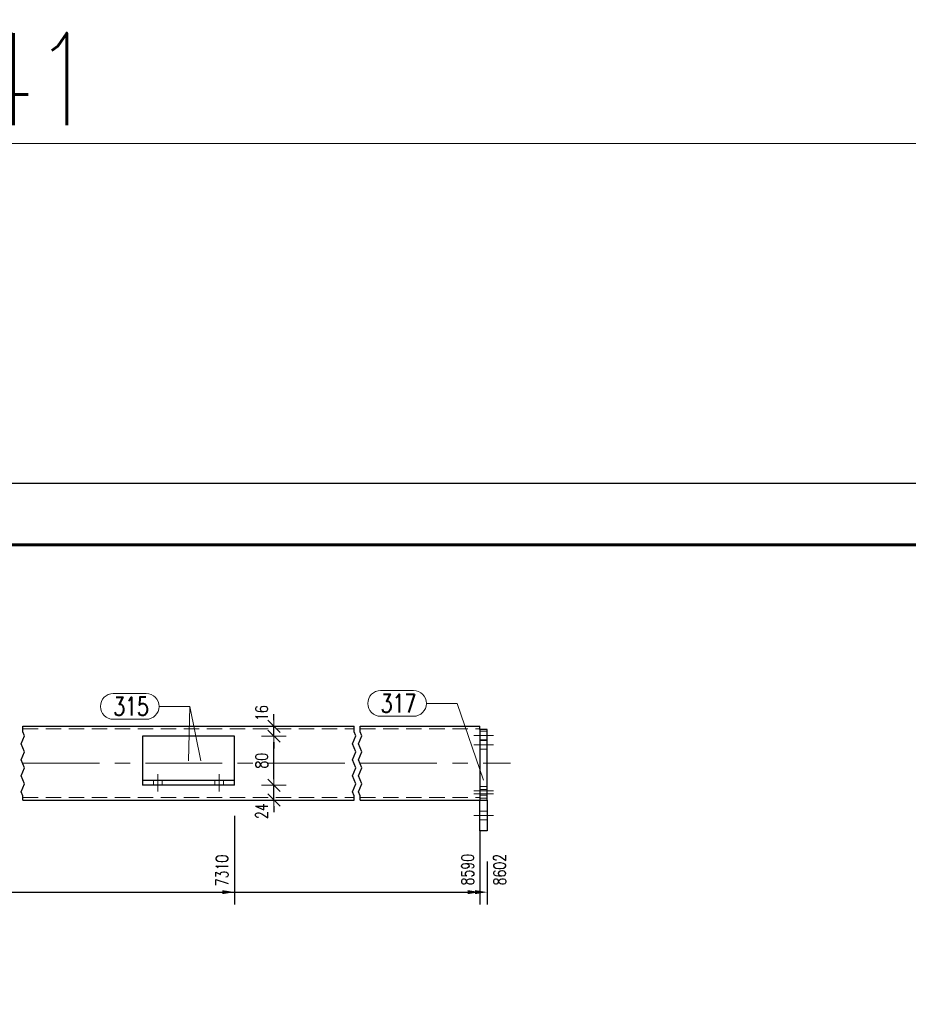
# Model space of a CAD drawing. Header units: millimetres. Extents: x -122 to 731, y 8645 to 9314.
# Tile 36 of 40: x 307 to 451, y 9154 to 9314. Entities that reach past the tile are written whole.
import ezdxf

# ---------------------------------------------------------------- set-up
doc = ezdxf.new("R2010")
doc.units = ezdxf.units.MM
doc.header["$LTSCALE"] = 10
doc.linetypes.add('HIDDEN', pattern=[0.375, 0.25, -0.125])
doc.linetypes.add('MITTE', pattern=[2, 1.25, -0.25, 0.25, -0.25])
doc.layers.get('Defpoints').update_dxf_attribs({"color": 1})
doc.layers.add('_FORMATKA', color=8, linetype='Continuous', plot=False)
for name, color, linetype, lineweight in [('_RAMKA', 7, 'Continuous', 35), ('PS_DIM', 4, 'Continuous', 13), ('PS_Hidden', 2, 'HIDDEN', 9), ('PS_Mid', 5, 'MITTE', 15), ('PS_Pos', 1, 'Continuous', 15), ('PS_Shape', 161, 'Continuous', 30), ('PS_SOLID', 7, 'Continuous', 30)]:
    doc.layers.add(name, color=color, linetype=linetype, lineweight=lineweight)
doc.styles.add('simplex', font='simplex.shx', dxfattribs={"width": 0.75})
doc.dimstyles.new('1_10_GŁ_DS1-LS10', dxfattribs={"dimtxt": 2, "dimasz": 2, "dimexe": 2, "dimexo": 5, "dimgap": 1, "dimtad": 1, "dimjust": 4, "dimdec": 0, "dimlfac": 10, "dimtxsty": 'simplex', "dimblk1": 'NONE', "dimsah": 1, "dimcen": 2, "dimclrd": 256, "dimclre": 256, "dimclrt": 3, "dimadec": 1, "dimazin": 0, "dimtfac": 1, "dimtdec": 0, "dimtmove": 2, "dimatfit": 3, "dimfxl": 1, "dimarcsym": 0})
doc.dimstyles.new('1_10_PRZ', dxfattribs={"dimtxt": 2, "dimasz": 1, "dimexe": 2, "dimexo": 5, "dimgap": 1, "dimtad": 1, "dimdec": 0, "dimlfac": 10, "dimtxsty": 'simplex', "dimblk": 'dimznak', "dimcen": 2, "dimse1": 1, "dimse2": 1, "dimclrt": 3, "dimadec": 1, "dimazin": 0, "dimtfac": 1, "dimtdec": 0, "dimtix": 1, "dimtmove": 2, "dimatfit": 3, "dimldrblk": 'dim-grot', "dimfxl": 1, "dimarcsym": 0})

# ---------------------------------------------------------------- blocks, each defined once
blk = doc.blocks.new('*D134')
at = {"layer": 'Defpoints', "color": 0, "transparency": 16777216}
for p in [(341.6, 9189.61), (26.05, 9187.21), (341.6, 9172.21)]:
    blk.add_point(p, dxfattribs=at)
at = {"layer": 'PS_DIM', "lineweight": -2, "transparency": 16777216}
for p, q in [((341.6, 9184.61), (341.6, 9170.21)), ((26.05, 9182.21), (26.05, 9170.21)), ((26.05, 9172.21), (339.6, 9172.21))]:
    blk.add_line(p, q, dxfattribs=at)
at = {"layer": 'PS_DIM', "transparency": 16777216}
blk.add_solid([(339.6, 9172.54), (339.6, 9171.88), (341.6, 9172.21)], dxfattribs=at)
at = {"layer": 'PS_DIM', "color": 3, "transparency": 16777216, "insert": (339.58, 9175.73), "char_height": 2, "attachment_point": 5, "rotation": 90, "style": 'simplex'}
blk.add_mtext('7310', dxfattribs=at)
blk = doc.blocks.new('_None')
blk = doc.blocks.new('*D135')
at = {"layer": 'Defpoints', "color": 0, "transparency": 16777216}
for p in [(26.05, 9187.21), (381.6, 9187.21), (381.6, 9172.21)]:
    blk.add_point(p, dxfattribs=at)
at = {"layer": 'PS_DIM', "lineweight": -2, "transparency": 16777216}
for p, q in [((26.05, 9182.21), (26.05, 9170.21)), ((381.6, 9182.21), (381.6, 9170.21)), ((26.05, 9172.21), (379.6, 9172.21))]:
    blk.add_line(p, q, dxfattribs=at)
at = {"layer": 'PS_DIM', "transparency": 16777216}
blk.add_solid([(379.6, 9172.54), (379.6, 9171.88), (381.6, 9172.21)], dxfattribs=at)
at = {"layer": 'PS_DIM', "color": 3, "transparency": 16777216, "insert": (379.58, 9175.87), "char_height": 2, "attachment_point": 5, "rotation": 90, "style": 'simplex'}
blk.add_mtext('8590', dxfattribs=at)
blk = doc.blocks.new('*D136')
at = {"layer": 'Defpoints', "color": 0, "transparency": 16777216}
for p in [(26.05, 9187.21), (382.8, 9182.21), (382.8, 9172.21)]:
    blk.add_point(p, dxfattribs=at)
at = {"layer": 'PS_DIM', "lineweight": -2, "transparency": 16777216}
for p, q in [((26.05, 9182.21), (26.05, 9170.21)), ((382.8, 9177.21), (382.8, 9170.21)), ((26.05, 9172.21), (380.8, 9172.21))]:
    blk.add_line(p, q, dxfattribs=at)
at = {"layer": 'PS_DIM', "transparency": 16777216}
blk.add_solid([(380.8, 9172.54), (380.8, 9171.88), (382.8, 9172.21)], dxfattribs=at)
at = {"layer": 'PS_DIM', "color": 3, "transparency": 16777216, "insert": (384.82, 9175.87), "char_height": 2, "attachment_point": 5, "rotation": 90, "style": 'simplex'}
blk.add_mtext('8602', dxfattribs=at)
blk = doc.blocks.new('dimznak')
at = {"color": 0}
for points in [[(0, 2), (0, -2)], [(-2, 0), (2, 0)]]:
    blk.add_lwpolyline(points, dxfattribs=at)
at = {"color": 2}
blk.add_lwpolyline([(1, 1), (-1, -1)], dxfattribs=at)
blk = doc.blocks.new('*D170')
at = {"layer": 'Defpoints', "color": 0, "transparency": 16777216}
for p in [(341.6, 9189.61), (348.03, 9189.61), (343.61, 9187.21)]:
    blk.add_point(p, dxfattribs=at)
at = {"layer": 'PS_DIM', "color": 0, "lineweight": -2, "transparency": 16777216}
for p, q in [((348.03, 9190.61), (348.03, 9191.61)), ((348.03, 9187.21), (348.03, 9189.61)), ((348.03, 9186.21), (348.03, 9185.21))]:
    blk.add_line(p, q, dxfattribs=at)
for p, rotation in [((348.03, 9189.61), 270), ((348.03, 9187.21), 90)]:
    blk.add_blockref('dimznak', p, dxfattribs=dict(at, rotation=rotation))
at = {"layer": 'PS_DIM', "color": 3, "transparency": 16777216, "insert": (346.03, 9185.4), "char_height": 2, "attachment_point": 5, "rotation": 90, "style": 'simplex'}
blk.add_mtext('24', dxfattribs=at)
blk = doc.blocks.new('dim-grot')
blk.add_hatch(color=256).paths.add_polyline_path([(0, 0), (-2, 0.5), (-2, -0.5)])
blk.add_lwpolyline([(0, 0), (-2, 0.5), (-2, -0.5), (0, 0)])
blk = doc.blocks.new('*D171')
at = {"layer": 'Defpoints', "color": 0, "transparency": 16777216}
for p in [(341.6, 9197.61), (348.03, 9197.61), (341.6, 9189.61)]:
    blk.add_point(p, dxfattribs=at)
at = {"layer": 'PS_DIM', "color": 0, "lineweight": -2, "transparency": 16777216}
blk.add_line((348.03, 9190.61), (348.03, 9196.61), dxfattribs=at)
for p, rotation in [((348.03, 9197.61), 90), ((348.03, 9189.61), 270)]:
    blk.add_blockref('dimznak', p, dxfattribs=dict(at, rotation=rotation))
at = {"layer": 'PS_DIM', "color": 3, "transparency": 16777216, "insert": (346.03, 9193.61), "char_height": 2, "attachment_point": 5, "rotation": 90, "style": 'simplex'}
blk.add_mtext('80', dxfattribs=at)
blk = doc.blocks.new('*D172')
at = {"layer": 'Defpoints', "color": 0, "transparency": 16777216}
for p in [(343.77, 9199.21), (348.03, 9199.21), (341.6, 9197.61)]:
    blk.add_point(p, dxfattribs=at)
at = {"layer": 'PS_DIM', "color": 0, "lineweight": -2, "transparency": 16777216}
for p, q in [((348.03, 9200.21), (348.03, 9201.21)), ((348.03, 9197.61), (348.03, 9199.21)), ((348.03, 9196.61), (348.03, 9195.61))]:
    blk.add_line(p, q, dxfattribs=at)
for p, rotation in [((348.03, 9199.21), 270), ((348.03, 9197.61), 90)]:
    blk.add_blockref('dimznak', p, dxfattribs=dict(at, rotation=rotation))
at = {"layer": 'PS_DIM', "color": 3, "transparency": 16777216, "insert": (346.03, 9201.36), "char_height": 2, "attachment_point": 5, "rotation": 90, "style": 'simplex'}
blk.add_mtext('16', dxfattribs=at)
blk = doc.blocks.new('*D26')
at = {"color": 252, "lineweight": -2, "transparency": 16777216}
blk.add_line((-838, 649.33), (-3, 649.33), dxfattribs=at)
at = {"layer": 'Defpoints', "color": 0, "transparency": 16777216}
for p in [(0, 649.33), (-841, 594), (0, 594)]:
    blk.add_point(p, dxfattribs=at)
at = {"color": 252, "lineweight": -2, "transparency": 16777216, "xscale": 3, "yscale": 3, "zscale": 3, "rotation": 180}
blk.add_blockref('dimznak', (-841, 649.33), dxfattribs=at)
at = {"color": 252, "lineweight": -2, "transparency": 16777216, "xscale": 3, "yscale": 3, "zscale": 3}
blk.add_blockref('dimznak', (0, 649.33), dxfattribs=at)
at = {"color": 252, "transparency": 16777216, "insert": (-420.5, 659.83), "char_height": 15, "attachment_point": 5, "style": 'simplex'}
blk.add_mtext('841', dxfattribs=at)
blk = doc.blocks.new('*X374')
at = {"color": 1}
for p, q in [((307.1, 9198.32), (307.1, 9199.21)), ((361.1, 9198.32), (361.1, 9199.21)), ((362.1, 9198.32), (362.1, 9199.21)), ((306.83, 9196.37), (307.38, 9197.67)), ((307.38, 9197.67), (307.1, 9198.32)), ((360.83, 9196.37), (361.38, 9197.67)), ((361.38, 9197.67), (361.1, 9198.32)), ((361.83, 9196.37), (362.38, 9197.67)), ((362.38, 9197.67), (362.1, 9198.32)), ((307.38, 9195.07), (306.83, 9196.37)), ((361.38, 9195.07), (360.83, 9196.37)), ((362.38, 9195.07), (361.83, 9196.37)), ((306.83, 9193.77), (307.38, 9195.07)), ((360.83, 9193.77), (361.38, 9195.07)), ((361.83, 9193.77), (362.38, 9195.07)), ((307.38, 9192.47), (306.83, 9193.77)), ((306.83, 9191.17), (307.38, 9192.47)), ((361.38, 9192.47), (360.83, 9193.77)), ((360.83, 9191.17), (361.38, 9192.47)), ((362.38, 9192.47), (361.83, 9193.77)), ((361.83, 9191.17), (362.38, 9192.47)), ((307.38, 9189.87), (306.83, 9191.17)), ((361.38, 9189.87), (360.83, 9191.17)), ((362.38, 9189.87), (361.83, 9191.17)), ((306.83, 9188.57), (307.38, 9189.87)), ((360.83, 9188.57), (361.38, 9189.87)), ((361.83, 9188.57), (362.38, 9189.87)), ((307.1, 9187.91), (306.83, 9188.57)), ((307.1, 9187.21), (307.1, 9187.91)), ((361.1, 9187.91), (360.83, 9188.57)), ((361.1, 9187.21), (361.1, 9187.91)), ((362.1, 9187.91), (361.83, 9188.57)), ((362.1, 9187.21), (362.1, 9187.91))]:
    blk.add_line(p, q, dxfattribs=at)
at = {"layer": 'PS_Hidden', "color": 2, "linetype": 'HIDDEN'}
for p, q in [((307.1, 9198.81), (361.1, 9198.81)), ((362.1, 9198.81), (381.6, 9198.81)), ((381.6, 9198.41), (382.8, 9198.41)), ((381.6, 9197.01), (382.8, 9197.01)), ((382.8, 9196.91), (381.6, 9196.91)), ((382.8, 9195.51), (381.6, 9195.51)), ((328.4, 9190.41), (328.4, 9189.61)), ((329.8, 9190.41), (329.8, 9189.61)), ((338.4, 9190.41), (338.4, 9189.61)), ((339.8, 9190.41), (339.8, 9189.61)), ((381.6, 9189.41), (382.8, 9189.41)), ((307.1, 9187.61), (361.1, 9187.61)), ((362.1, 9187.61), (381.6, 9187.61)), ((382.8, 9188.91), (381.6, 9188.91)), ((381.6, 9188.01), (382.8, 9188.01)), ((382.8, 9187.51), (381.6, 9187.51)), ((382.8, 9185.41), (381.6, 9185.41)), ((382.8, 9184.01), (381.6, 9184.01))]:
    blk.add_line(p, q, dxfattribs=at)
at = {"layer": 'PS_Mid', "color": 5, "linetype": 'MITTE'}
for p, q in [((383.8, 9197.71), (380.6, 9197.71)), ((383.8, 9197.71), (380.6, 9197.71)), ((380.6, 9196.21), (383.8, 9196.21)), ((307.1, 9193.21), (361.1, 9193.21)), ((362.1, 9193.21), (386.6, 9193.21)), ((329.1, 9188.61), (329.1, 9191.41)), ((329.1, 9188.61), (329.1, 9191.41)), ((339.1, 9188.61), (339.1, 9191.41)), ((339.1, 9188.61), (339.1, 9191.41)), ((383.8, 9188.71), (380.6, 9188.71)), ((383.8, 9188.71), (380.6, 9188.71)), ((380.6, 9188.21), (383.8, 9188.21)), ((380.6, 9184.71), (383.8, 9184.71)), ((380.6, 9184.71), (383.8, 9184.71))]:
    blk.add_line(p, q, dxfattribs=at)
at = {"layer": 'PS_SOLID', "color": 7, "linetype": 'Continuous'}
for p, q in [((307.1, 9199.21), (361.1, 9199.21)), ((362.1, 9199.21), (381.6, 9199.21)), ((381.6, 9198.71), (381.6, 9199.21)), ((326.6, 9197.61), (326.6, 9190.41)), ((341.6, 9197.61), (326.6, 9197.61)), ((341.6, 9190.41), (341.6, 9197.61)), ((381.6, 9198.71), (381.6, 9187.21)), ((382.8, 9198.71), (381.6, 9198.71)), ((382.8, 9187.21), (382.8, 9198.71)), ((326.6, 9190.41), (326.6, 9189.61)), ((341.6, 9190.41), (326.6, 9190.41)), ((341.6, 9189.61), (326.6, 9189.61)), ((341.6, 9189.61), (341.6, 9190.41)), ((307.1, 9187.21), (361.1, 9187.21)), ((362.1, 9187.21), (381.6, 9187.21)), ((381.6, 9187.21), (382.8, 9187.21)), ((381.6, 9182.21), (381.6, 9187.21)), ((382.8, 9187.21), (382.8, 9182.21)), ((382.8, 9182.21), (381.6, 9182.21))]:
    blk.add_line(p, q, dxfattribs=at)
blk = doc.blocks.new('*X379')
at = {"color": 1}
for p, q in [((321.86, 9204.55), (327.21, 9204.55)), ((329.31, 9202.45), (334.31, 9202.45)), ((336.1, 9193.61), (334.31, 9202.45)), ((321.86, 9200.35), (327.21, 9200.35))]:
    blk.add_line(p, q, dxfattribs=at)
for centre, start, end in [((321.86, 9202.45), 90, 270), ((327.21, 9202.45), 270, 90)]:
    blk.add_arc(centre, 2.1, start, end, dxfattribs=at)
at = {"color": 2, "style": 'simplex', "width": 0.75}
blk.add_text('315', height=3, dxfattribs=at).set_placement((321.86, 9200.95))
blk = doc.blocks.new('*X380')
at = {"color": 1}
for p, q in [((365.42, 9205.04), (370.77, 9205.04)), ((372.87, 9202.94), (377.87, 9202.94)), ((382.2, 9190.46), (377.87, 9202.94)), ((365.42, 9200.84), (370.77, 9200.84))]:
    blk.add_line(p, q, dxfattribs=at)
for centre, start, end in [((365.42, 9202.94), 90, 270), ((370.77, 9202.94), 270, 90)]:
    blk.add_arc(centre, 2.1, start, end, dxfattribs=at)
at = {"color": 2, "style": 'simplex', "width": 0.75}
blk.add_text('317', height=3, dxfattribs=at).set_placement((365.42, 9201.44))
blk = doc.blocks.new('*X381')
at = {"color": 1}
for p, q in [((321.86, 9204.55), (327.21, 9204.55)), ((329.31, 9202.45), (334.31, 9202.45)), ((334.1, 9193.61), (334.31, 9202.45)), ((321.86, 9200.35), (327.21, 9200.35))]:
    blk.add_line(p, q, dxfattribs=at)
for centre, start, end in [((321.86, 9202.45), 90, 270), ((327.21, 9202.45), 270, 90)]:
    blk.add_arc(centre, 2.1, start, end, dxfattribs=at)
at = {"color": 2, "style": 'simplex', "width": 0.75}
blk.add_text('315', height=3, dxfattribs=at).set_placement((321.86, 9200.95))
blk = doc.blocks.new('*U19')
at = {"layer": '_FORMATKA', "lineweight": -3}
blk.add_lwpolyline([(-841, 0), (0, 0), (0, 594), (-841, 594)], close=True, dxfattribs=at)
at = {"layer": '_RAMKA', "lineweight": -3, "const_width": 0.5}
blk.add_lwpolyline([(-811, 10), (-10, 10), (-10, 584), (-811, 584)], close=True, dxfattribs=at)
dim = blk.add_linear_dim(base=(0, 649.33), p1=(-841, 594), p2=(0, 594), dimstyle='1_10_PRZ', override={"dimscale": 3, "dimtxt": 5, "dimlfac": 1, "dimclrd": 252, "dimclrt": 252})
dim.commit()
dim.dimension.update_dxf_attribs({"geometry": '*D26', "text_midpoint": (-420.5, 659.83)})

msp = doc.modelspace()

# ---------------------------------------------------------------- block references
at = {"layer": 'PS_DIM'}
msp.add_blockref('*U19', (724.64, 8644.76), dxfattribs=at)
at = {"layer": 'PS_Pos'}
for name in ['*X379', '*X381', '*X380']:
    msp.add_blockref(name, (0, 0), dxfattribs=at)
at = {"layer": 'PS_Shape', "color": 232}
msp.add_blockref('*X374', (0, 0), dxfattribs=at)

# ---------------------------------------------------------------- dimensions: what is measured, and where the dimension line sits
at = {"layer": 'PS_DIM'}
for base, p1, p2, picture, middle in [((348.03, 9199.21), (341.6, 9197.61), (343.77, 9199.21), '*D172', (346.03, 9201.36)), ((348.03, 9189.61), (343.61, 9187.21), (341.6, 9189.61), '*D170', (346.03, 9185.4))]:
    dim = msp.add_linear_dim(base=base, p1=p1, p2=p2, angle=90, dimstyle='1_10_PRZ', dxfattribs=at)
    dim.commit()
    dim.dimension.update_dxf_attribs({"geometry": picture, "text_midpoint": middle, "dimtype": 128})
dim = msp.add_linear_dim(base=(348.03, 9197.61), p1=(341.6, 9189.61), p2=(341.6, 9197.61), angle=90, dimstyle='1_10_PRZ', dxfattribs=at)
dim.commit()
dim.dimension.update_dxf_attribs({"geometry": '*D171', "text_midpoint": (346.03, 9193.61)})
for base, p2, text, picture, middle in [((341.6, 9172.21), (341.6, 9189.61), '7310', '*D134', (339.58, 9175.73)), ((381.6, 9172.21), (381.6, 9187.21), '8590', '*D135', (379.58, 9175.87)), ((382.8, 9172.21), (382.8, 9182.21), '8602', '*D136', (384.82, 9175.87))]:
    dim = msp.add_linear_dim(base=base, p1=(26.05, 9187.21), p2=p2, text=text, dimstyle='1_10_GŁ_DS1-LS10', dxfattribs=at)
    dim.commit()
    dim.dimension.update_dxf_attribs({"geometry": picture, "text_midpoint": middle, "dimtype": 128, "text_rotation": 90})

doc.saveas('drawing.dxf')
